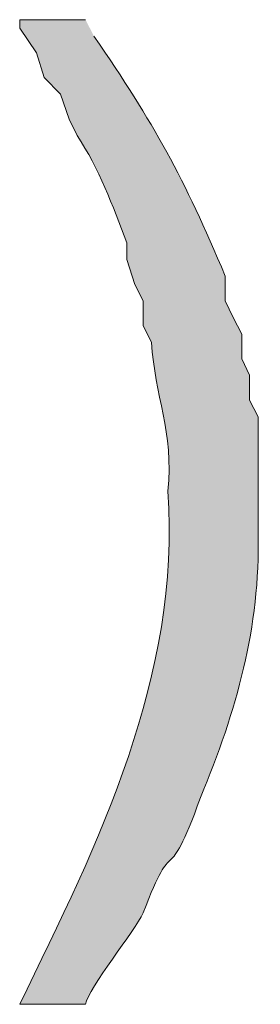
# Model space of a CAD drawing. Header units: inches. Extents: x 1352 to 2050, y -1711 to -1289.
# Tile 136 of 256: x 2011.384 to 2012, y -1598.31 to -1595.791. Entities that reach past the tile are written whole.
import ezdxf

# ---------------------------------------------------------------- set-up
doc = ezdxf.new("R2010")
doc.units = ezdxf.units.IN
doc.header["$MEASUREMENT"] = 0
doc.layers.add('图层 1', color=7, linetype='Continuous')

# ---------------------------------------------------------------- blocks, each defined once
blk = doc.blocks.new('block 10')
at = {"layer": '图层 1', "true_color": 0x221814}
h = blk.add_hatch(color=250, dxfattribs=at)
edge = h.paths.add_edge_path()
edge.add_spline(control_points=[(2011.5527, -1595.791), (2011.5527, -1595.791), (2011.3842, -1595.791), (2011.3842, -1595.791), (2011.3842, -1595.791), (2011.3842, -1595.8123), (2011.3842, -1595.8123), (2011.3842, -1595.8123), (2011.4273, -1595.8754), (2011.4273, -1595.8754), (2011.4273, -1595.8754), (2011.4472, -1595.9391), (2011.4472, -1595.9391), (2011.4472, -1595.9391), (2011.4889, -1595.9811), (2011.4889, -1595.9811), (2011.4889, -1595.9811), (2011.5106, -1596.0452), (2011.5106, -1596.0452), (2011.5106, -1596.0452), (2011.531, -1596.0872), (2011.531, -1596.0872), (2011.5878, -1596.172), (2011.6219, -1596.265), (2011.6581, -1596.3622), (2011.6581, -1596.3622), (2011.6581, -1596.4045), (2011.6581, -1596.4045), (2011.6581, -1596.4045), (2011.6784, -1596.4683), (2011.6784, -1596.4683), (2011.6784, -1596.4683), (2011.7001, -1596.5103), (2011.7001, -1596.5103), (2011.7001, -1596.5103), (2011.7001, -1596.5744), (2011.7001, -1596.5744), (2011.7001, -1596.5744), (2011.7215, -1596.6164), (2011.7215, -1596.6164), (2011.7291, -1596.7542), (2011.7794, -1596.8431), (2011.7632, -1596.9974), (2011.7969, -1597.4708), (2011.5868, -1597.8956), (2011.3842, -1598.31), (2011.3842, -1598.31), (2011.5527, -1598.31), (2011.5527, -1598.31), (2011.5589, -1598.2687), (2011.6805, -1598.1212), (2011.7001, -1598.0764), (2011.7825, -1597.8566), (2011.7559, -1598.0317), (2011.8469, -1597.7809), (2011.9389, -1597.5576), (2011.9998, -1597.3468), (2011.9943, -1597.1035), (2011.9943, -1597.1035), (2011.9943, -1596.8069), (2011.9943, -1596.8069), (2011.9943, -1596.8069), (2011.9726, -1596.7646), (2011.9726, -1596.7646), (2011.9726, -1596.7646), (2011.9726, -1596.7008), (2011.9726, -1596.7008), (2011.9726, -1596.7008), (2011.9523, -1596.6588), (2011.9523, -1596.6588), (2011.9523, -1596.6588), (2011.9523, -1596.5951), (2011.9523, -1596.5951), (2011.9523, -1596.5951), (2011.9306, -1596.5527), (2011.9306, -1596.5527), (2011.9306, -1596.5527), (2011.9103, -1596.5103), (2011.9103, -1596.5103), (2011.9103, -1596.5103), (2011.9103, -1596.4469), (2011.9103, -1596.4469), (2011.8042, -1596.1954), (2011.7284, -1596.0569), (2011.574, -1595.833)], knot_values=[0, 0, 0, 0, 0.352778, 0.352778, 0.352778, 0.705556, 0.705556, 0.705556, 1.058333, 1.058333, 1.058333, 1.411111, 1.411111, 1.411111, 1.763889, 1.763889, 1.763889, 2.116667, 2.116667, 2.116667, 2.469444, 2.469444, 2.469444, 2.822222, 2.822222, 2.822222, 3.175, 3.175, 3.175, 3.527778, 3.527778, 3.527778, 3.880556, 3.880556, 3.880556, 4.233333, 4.233333, 4.233333, 4.586111, 4.586111, 4.586111, 4.938889, 4.938889, 4.938889, 5.291667, 5.291667, 5.291667, 5.644444, 5.644444, 5.644444, 5.997222, 5.997222, 5.997222, 6.35, 6.35, 6.35, 6.702778, 6.702778, 6.702778, 7.055556, 7.055556, 7.055556, 7.408333, 7.408333, 7.408333, 7.761111, 7.761111, 7.761111, 8.113889, 8.113889, 8.113889, 8.466667, 8.466667, 8.466667, 8.819444, 8.819444, 8.819444, 9.172222, 9.172222, 9.172222, 9.525, 9.525, 9.525, 9.877778, 9.877778, 9.877778, 9.877778], degree=3, periodic=0)
edge.add_line((2011.574, -1595.833), (2011.5527, -1595.791))
at = {"layer": '图层 1', "lineweight": 0}
blk.add_open_spline([(2011.5527, -1595.791), (2011.5527, -1595.791), (2011.3842, -1595.791), (2011.3842, -1595.791), (2011.3842, -1595.791), (2011.3842, -1595.8123), (2011.3842, -1595.8123), (2011.3842, -1595.8123), (2011.4273, -1595.8754), (2011.4273, -1595.8754), (2011.4273, -1595.8754), (2011.4472, -1595.9391), (2011.4472, -1595.9391), (2011.4472, -1595.9391), (2011.4889, -1595.9811), (2011.4889, -1595.9811), (2011.4889, -1595.9811), (2011.5106, -1596.0452), (2011.5106, -1596.0452), (2011.5106, -1596.0452), (2011.531, -1596.0872), (2011.531, -1596.0872), (2011.5878, -1596.172), (2011.6219, -1596.265), (2011.6581, -1596.3622), (2011.6581, -1596.3622), (2011.6581, -1596.4045), (2011.6581, -1596.4045), (2011.6581, -1596.4045), (2011.6784, -1596.4683), (2011.6784, -1596.4683), (2011.6784, -1596.4683), (2011.7001, -1596.5103), (2011.7001, -1596.5103), (2011.7001, -1596.5103), (2011.7001, -1596.5744), (2011.7001, -1596.5744), (2011.7001, -1596.5744), (2011.7215, -1596.6164), (2011.7215, -1596.6164), (2011.7291, -1596.7542), (2011.7794, -1596.8431), (2011.7632, -1596.9974), (2011.7969, -1597.4708), (2011.5868, -1597.8956), (2011.3842, -1598.31), (2011.3842, -1598.31), (2011.5527, -1598.31), (2011.5527, -1598.31), (2011.5589, -1598.2687), (2011.6805, -1598.1212), (2011.7001, -1598.0764), (2011.7825, -1597.8566), (2011.7559, -1598.0317), (2011.8469, -1597.7809), (2011.9389, -1597.5576), (2011.9998, -1597.3468), (2011.9943, -1597.1035), (2011.9943, -1597.1035), (2011.9943, -1596.8069), (2011.9943, -1596.8069), (2011.9943, -1596.8069), (2011.9726, -1596.7646), (2011.9726, -1596.7646), (2011.9726, -1596.7646), (2011.9726, -1596.7008), (2011.9726, -1596.7008), (2011.9726, -1596.7008), (2011.9523, -1596.6588), (2011.9523, -1596.6588), (2011.9523, -1596.6588), (2011.9523, -1596.5951), (2011.9523, -1596.5951), (2011.9523, -1596.5951), (2011.9306, -1596.5527), (2011.9306, -1596.5527), (2011.9306, -1596.5527), (2011.9103, -1596.5103), (2011.9103, -1596.5103), (2011.9103, -1596.5103), (2011.9103, -1596.4469), (2011.9103, -1596.4469), (2011.8042, -1596.1954), (2011.7284, -1596.0569), (2011.574, -1595.833)], degree=3, knots=[0, 0, 0, 0, 1, 1, 1, 2, 2, 2, 3, 3, 3, 4, 4, 4, 5, 5, 5, 6, 6, 6, 7, 7, 7, 8, 8, 8, 9, 9, 9, 10, 10, 10, 11, 11, 11, 12, 12, 12, 13, 13, 13, 14, 14, 14, 15, 15, 15, 16, 16, 16, 17, 17, 17, 18, 18, 18, 19, 19, 19, 20, 20, 20, 21, 21, 21, 22, 22, 22, 23, 23, 23, 24, 24, 24, 25, 25, 25, 26, 26, 26, 27, 27, 27, 28, 28, 28, 28], dxfattribs=at)
blk = doc.blocks.new('block 9')
at = {"layer": '图层 1'}
blk.add_blockref('block 10', (0, 0), dxfattribs=at)
blk = doc.blocks.new('block 2')
at = {"layer": '图层 1'}
blk.add_blockref('block 9', (0, 0), dxfattribs=at)

msp = doc.modelspace()

# ---------------------------------------------------------------- block references
at = {"layer": '图层 1'}
msp.add_blockref('block 2', (0, 0), dxfattribs=at)

doc.saveas('drawing.dxf')
